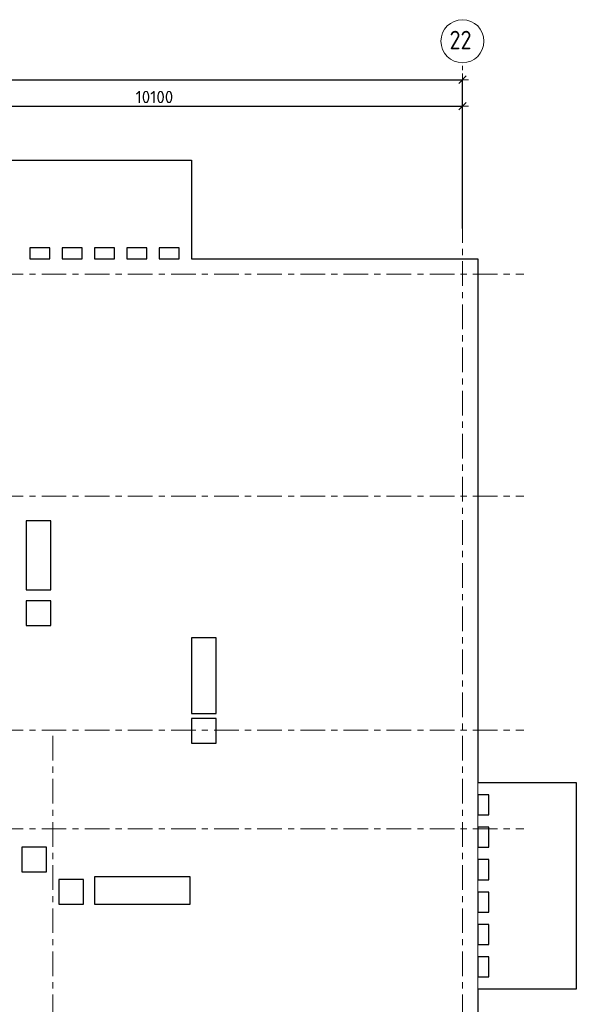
# Model space of a CAD drawing. Header units: metres. Extents: x -38 to 97, y -15 to 21.
# Tile 16 of 118: x 54 to 63, y 5 to 21. Entities that reach past the tile are written whole.
import ezdxf

# ---------------------------------------------------------------- set-up
doc = ezdxf.new("R2010")
doc.units = ezdxf.units.M
doc.header["$PDMODE"] = 65
for name, pattern in [('______11', [0.5, 0.4, -0.05, 0, -0.05]), ('______2', [0.0405, 0.03, -0.0105]), ('______5', [1.1, 0.8, -0.1, 0.1, -0.1])]:
    doc.linetypes.add(name, pattern=pattern)
for name, color, linetype, lineweight in [('XR$2$Осевая линия (1)', 7, '______5', 13), ('XR$2$Размерная линия (1)', 7, 'Continuous', 13), ('XR$4$Перекрытие (1)', 7, 'Continuous', 35)]:
    doc.layers.add(name, color=color, linetype=linetype, lineweight=lineweight)
doc.styles.add('ISOCPEUR', font='txt')
doc.dimstyles.new('DIMSTYLE_3', dxfattribs={"dimtxt": 0.2, "dimasz": 0.2, "dimexe": 0, "dimexo": 0, "dimgap": 0.1, "dimtad": 2, "dimdec": 0, "dimlfac": 1000, "dimrnd": 5, "dimzin": 12, "dimdsep": 46, "dimtxsty": 'ISOCPEUR', "dimblk1": 'ALL_ML_STRICH', "dimblk2": 'ALL_ML_STRICH', "dimsah": 1, "dimcen": 0, "dimclrd": 7, "dimclre": 256, "dimclrt": 7, "dimadec": 0, "dimazin": 0, "dimtfac": 1, "dimtdec": 0, "dimtix": 1, "dimtmove": 2, "dimatfit": 3, "dimfxl": 0, "dimtzin": 0, "dimlwd": 0, "dimlwe": -3, "dimarcsym": 0})

# ---------------------------------------------------------------- blocks, each defined once
blk = doc.blocks.new('ALL_ML_STRICH')
at = {"color": 0, "linetype": 'ByBlock', "lineweight": -2}
for p, q in [((-1, 0), (0.5, 0)), ((-0.3, -0.3), (0.3, 0.3)), ((0, -0.5), (0, 0.5))]:
    blk.add_line(p, q, dxfattribs=at)
blk = doc.blocks.new('*D11')
at = {"layer": 'DEFPOINTS', "color": 7, "linetype": 'Continuous', "lineweight": 13, "transparency": 33554687}
for p in [(0.5, 19.557), (0.5, 19.377), (61.6, 17.12)]:
    blk.add_point(p, dxfattribs=at)
at = {"layer": 'XR$2$Размерная линия (1)', "color": 9, "linetype": 'Continuous', "lineweight": -2, "true_color": 0xc7c7c7, "transparency": 33554687}
for p, q in [((0.5, 19.357), (0.5, 19.557)), ((61.6, 17.14), (61.6, 19.557))]:
    blk.add_line(p, q, dxfattribs=at)
at = {"layer": 'XR$2$Размерная линия (1)', "color": 7, "linetype": 'Continuous', "lineweight": -2, "transparency": 33554687}
blk.add_line((0.5, 19.557), (61.6, 19.557), dxfattribs=at)
at = {"layer": 'XR$2$Размерная линия (1)', "color": 7, "linetype": 'Continuous', "lineweight": 13, "transparency": 33554687, "xscale": 0.2, "yscale": 0.2, "zscale": 0.2, "rotation": 180}
blk.add_blockref('ALL_ML_STRICH', (0.5, 19.557), dxfattribs=at)
at = {"layer": 'XR$2$Размерная линия (1)', "color": 7, "linetype": 'Continuous', "lineweight": 13, "transparency": 33554687, "xscale": 0.2, "yscale": 0.2, "zscale": 0.2}
blk.add_blockref('ALL_ML_STRICH', (61.6, 19.557), dxfattribs=at)
at = {"layer": 'XR$2$Размерная линия (1)', "color": 7, "linetype": 'Continuous', "lineweight": 13, "transparency": 33554687, "insert": (31.1, 19.707), "char_height": 0.2, "width": 1, "attachment_point": 5, "style": 'ISOCPEUR'}
blk.add_mtext('\\A1;{61100}', dxfattribs=at)
blk = doc.blocks.new('*D38')
at = {"layer": 'DEFPOINTS', "color": 7, "linetype": 'Continuous', "lineweight": 13, "transparency": 33554687}
for p in [(51.5, 19.126), (61.6, 17.491), (51.5, 17.39)]:
    blk.add_point(p, dxfattribs=at)
at = {"layer": 'XR$2$Размерная линия (1)', "color": 9, "linetype": 'Continuous', "lineweight": -2, "true_color": 0xc7c7c7, "transparency": 33554687}
for p, q in [((51.5, 17.41), (51.5, 19.126)), ((61.6, 17.511), (61.6, 19.126))]:
    blk.add_line(p, q, dxfattribs=at)
at = {"layer": 'XR$2$Размерная линия (1)', "color": 7, "linetype": 'Continuous', "lineweight": -2, "transparency": 33554687}
blk.add_line((51.5, 19.126), (61.6, 19.126), dxfattribs=at)
at = {"layer": 'XR$2$Размерная линия (1)', "color": 7, "linetype": 'Continuous', "lineweight": 13, "transparency": 33554687, "xscale": 0.2, "yscale": 0.2, "zscale": 0.2, "rotation": 180}
blk.add_blockref('ALL_ML_STRICH', (51.5, 19.126), dxfattribs=at)
at = {"layer": 'XR$2$Размерная линия (1)', "color": 7, "linetype": 'Continuous', "lineweight": 13, "transparency": 33554687, "xscale": 0.2, "yscale": 0.2, "zscale": 0.2}
blk.add_blockref('ALL_ML_STRICH', (61.6, 19.126), dxfattribs=at)
at = {"layer": 'XR$2$Размерная линия (1)', "color": 7, "linetype": 'Continuous', "lineweight": 13, "transparency": 33554687, "insert": (56.6, 19.276), "char_height": 0.2, "width": 1, "attachment_point": 5, "style": 'ISOCPEUR'}
blk.add_mtext('\\A1;{10100}', dxfattribs=at)

msp = doc.modelspace()

# ---------------------------------------------------------------- linework, layer by layer
at = {"layer": 'XR$2$Осевая линия (1)', "color": 253, "linetype": '______11', "lineweight": 13, "true_color": 0xa0a0a0, "transparency": 33554687}
for p, q in [((61.6, -3.39), (61.6, 19.78)), ((-2.63, 16.4), (62.6, 16.4)), ((-2.63, 12.8), (62.6, 12.8)), ((-2.63, 9), (62.6, 9)), ((54.95, -3.39), (54.95, 8.98)), ((-2.63, 7.4), (62.6, 7.4))]:
    msp.add_line(p, q, dxfattribs=at)
at = {"layer": 'XR$2$Осевая линия (1)', "color": 7, "linetype": 'Continuous', "lineweight": 13, "transparency": 33554687}
msp.add_circle((61.6018, 20.1812), 0.3493, dxfattribs=at)
at = {"layer": 'XR$4$Перекрытие (1)', "color": 7, "linetype": 'Continuous', "lineweight": 25, "transparency": 33554687}
for p, q in [((53.8502, 18.2502), (57.2002, 18.2502)), ((57.2002, 18.2502), (57.2002, 16.8302)), ((54.5752, 16.8302), (54.5752, 16.6502)), ((54.9002, 16.8302), (54.5752, 16.8302)), ((54.9002, 16.6502), (54.9002, 16.8302)), ((55.1002, 16.8302), (55.1002, 16.6502)), ((55.4252, 16.8302), (55.1002, 16.8302)), ((55.4252, 16.6502), (55.4252, 16.8302)), ((55.6252, 16.8302), (55.6252, 16.6502)), ((55.9502, 16.8302), (55.6252, 16.8302)), ((55.9502, 16.6502), (55.9502, 16.8302)), ((56.1502, 16.8302), (56.1502, 16.6502)), ((56.4752, 16.8302), (56.1502, 16.8302)), ((56.4752, 16.6502), (56.4752, 16.8302)), ((56.6752, 16.8302), (56.6752, 16.6502)), ((57.0002, 16.8302), (56.6752, 16.8302)), ((57.0002, 16.6502), (57.0002, 16.8302)), ((57.2002, 16.8302), (57.2002, 16.6502)), ((54.5752, 16.6502), (54.9002, 16.6502)), ((55.1002, 16.6502), (55.4252, 16.6502)), ((55.6252, 16.6502), (55.9502, 16.6502)), ((56.1502, 16.6502), (56.4752, 16.6502)), ((56.6752, 16.6502), (57.0002, 16.6502)), ((57.2002, 16.6502), (61.85, 16.6502)), ((61.85, 16.6502), (61.85, 8.1502)), ((54.5206, 12.4003), (54.5206, 11.2803)), ((54.9206, 12.4003), (54.5206, 12.4003)), ((54.9206, 11.2803), (54.9206, 12.4003)), ((54.5206, 11.2803), (54.9206, 11.2803)), ((54.5206, 11.1002), (54.5206, 10.7002)), ((54.9206, 11.1002), (54.5206, 11.1002)), ((54.9206, 10.7002), (54.9206, 11.1002)), ((54.5206, 10.7002), (54.9206, 10.7002)), ((57.2005, 10.5002), (57.2005, 9.2702)), ((57.6005, 10.5002), (57.2005, 10.5002)), ((57.6005, 9.2702), (57.6005, 10.5002)), ((57.2005, 9.2702), (57.6005, 9.2702)), ((57.6005, 9.1893), (57.2005, 9.1892)), ((57.2005, 9.1892), (57.2005, 8.7892)), ((57.6005, 8.7893), (57.6005, 9.1893)), ((57.2005, 8.7892), (57.6005, 8.7893)), ((61.85, 8.1502), (62.03, 8.1502)), ((62.03, 8.1502), (63.45, 8.1502)), ((63.45, 8.1502), (63.45, 4.8002)), ((62.03, 7.9502), (61.85, 7.9502)), ((61.85, 7.9502), (61.85, 7.6252)), ((62.03, 7.6252), (62.03, 7.9502)), ((61.85, 7.6252), (62.03, 7.6252)), ((62.03, 7.4252), (61.85, 7.4252)), ((61.85, 7.4252), (61.85, 7.1002)), ((62.03, 7.1002), (62.03, 7.4252)), ((54.4501, 7.1002), (54.4501, 6.7002)), ((54.8501, 7.1002), (54.4501, 7.1002)), ((54.8501, 6.7002), (54.8501, 7.1002)), ((61.85, 7.1002), (62.03, 7.1002)), ((62.03, 6.9002), (61.85, 6.9002)), ((61.85, 6.9002), (61.85, 6.5752)), ((62.03, 6.5752), (62.03, 6.9002)), ((54.4501, 6.7002), (54.8501, 6.7002)), ((55.45, 6.5803), (55.05, 6.5802)), ((55.05, 6.5802), (55.05, 6.1802)), ((55.45, 6.1803), (55.45, 6.5803)), ((55.63, 6.6202), (55.63, 6.1802)), ((57.18, 6.6202), (55.63, 6.6202)), ((57.18, 6.1802), (57.18, 6.6202)), ((61.85, 6.5752), (62.03, 6.5752)), ((62.03, 6.3752), (61.85, 6.3752)), ((61.85, 6.3752), (61.85, 6.0502)), ((62.03, 6.0502), (62.03, 6.3752)), ((55.05, 6.1802), (55.45, 6.1803)), ((55.63, 6.1802), (57.18, 6.1802)), ((61.85, 6.0502), (62.03, 6.0502)), ((61.85, 5.8502), (61.85, 5.5252)), ((62.03, 5.8502), (61.85, 5.8502)), ((62.03, 5.5252), (62.03, 5.8502)), ((61.85, 5.5252), (62.03, 5.5252)), ((62.03, 5.3252), (61.85, 5.3252)), ((61.85, 5.3252), (61.85, 5.0002)), ((62.03, 5.0002), (62.03, 5.3252)), ((61.85, 5.0002), (62.03, 5.0002)), ((61.85, 4.8002), (61.85, -0.2498)), ((62.03, 4.8002), (61.85, 4.8002)), ((63.45, 4.8002), (62.03, 4.8002))]:
    msp.add_line(p, q, dxfattribs=at)
at = {"layer": 'XR$4$Перекрытие (1)', "color": 7, "linetype": '______2', "lineweight": 18, "transparency": 33554687}
for p, q in [((61.85, 7.9502), (61.85, 8.1502)), ((61.85, 8.1502), (61.85, 7.9502)), ((61.85, 7.4252), (61.85, 7.6252)), ((61.85, 7.6252), (61.85, 7.4252)), ((61.85, 6.9002), (61.85, 7.1002)), ((61.85, 7.1002), (61.85, 6.9002)), ((61.85, 6.3752), (61.85, 6.5752)), ((61.85, 6.5752), (61.85, 6.3752)), ((61.85, 6.0502), (61.85, 5.8502)), ((61.85, 5.8502), (61.85, 6.0502)), ((61.85, 5.3252), (61.85, 5.5252)), ((61.85, 5.5252), (61.85, 5.3252)), ((61.85, 5.0002), (61.85, 4.8002)), ((61.85, 4.8002), (61.85, 5.0002))]:
    msp.add_line(p, q, dxfattribs=at)

# ---------------------------------------------------------------- texts
at = {"layer": 'XR$2$Осевая линия (1)', "color": 7, "linetype": 'Continuous', "lineweight": 13, "transparency": 33554687, "insert": (61.3918, 20.0507), "char_height": 0.3, "width": 0.550812, "attachment_point": 7, "style": 'ISOCPEUR'}
msp.add_mtext('\\W0.87;22', dxfattribs=at)

# ---------------------------------------------------------------- dimensions: what is measured, and where the dimension line sits
at = {"layer": 'XR$2$Размерная линия (1)', "color": 7, "linetype": 'Continuous', "lineweight": 13, "transparency": 33554687}
for base, p1, p2, picture, middle in [((61.6, 19.5574), (0.5, 19.3568), (61.6, 17.1397), '*D11', (31.1, 19.7074)), ((61.6, 19.1261), (51.5, 17.4096), (61.6, 17.5112), '*D38', (56.6, 19.2761))]:
    dim = msp.add_linear_dim(base=base, p1=p1, p2=p2, dimstyle='DIMSTYLE_3', override={"dimpost": '<>', "dimclrd": 7, "dimclre": 9, "dimclrt": 7, "dimlwd": 0, "dimlwe": 65533}, dxfattribs=at)
    dim.commit()
    dim.dimension.update_dxf_attribs({"geometry": picture, "text_midpoint": middle, "dimtype": 160})

doc.saveas('drawing.dxf')
